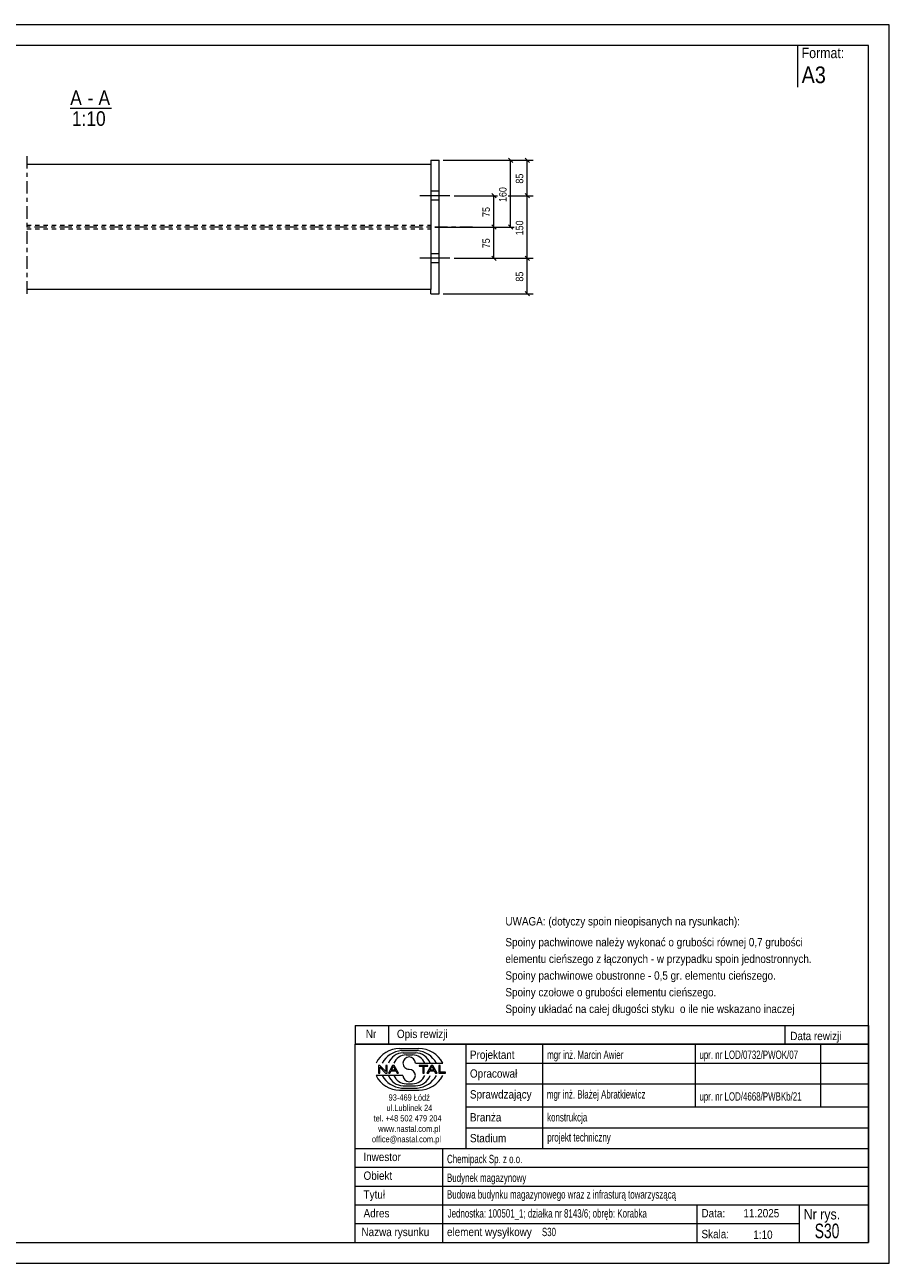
# Model space of a CAD drawing. Header units: millimetres. Extents: x 0 to 420, y 0 to 297.
# Tile 2 of 2: x 213 to 420, y 0 to 297. Entities that reach past the tile are written whole.
import ezdxf

# ---------------------------------------------------------------- set-up
doc = ezdxf.new("R2010")
doc.units = ezdxf.units.MM
for name, pattern in [('XKITLINE00', [0]), ('XKITLINE01', [4, 1, -1, 1, -1]), ('XKITLINE03', [6, 3, -1, 1, -1])]:
    doc.linetypes.add(name, pattern=pattern)
for name, color, linetype, lineweight in [('Arkusz rysunku', 3, 'Continuous', 0), ('Element', 2, 'Continuous', 0), ('Inny typ obiektu', 7, 'Continuous', 0), ('Wymiar', 4, 'Continuous', 0), ('Śruba', 3, 'Continuous', 0)]:
    doc.layers.add(name, color=color, linetype=linetype, lineweight=lineweight)
doc.styles.add('ARIAL', font='ARIAL.TTF')

msp = doc.modelspace()

# ---------------------------------------------------------------- linework, layer by layer
at = {"layer": 'Arkusz rysunku', "linetype": 'XKITLINE00', "lineweight": 0}
for p, q in [((420, 297), (0, 297)), ((420, 297), (415, 297)), ((420, 0), (420, 297)), ((415, 292), (5, 292)), ((415, 5), (415, 292)), ((5, 5), (415, 5)), ((0, 0), (420, 0))]:
    msp.add_line(p, q, dxfattribs=at)
at = {"layer": 'Element', "linetype": 'XKITLINE03', "lineweight": 0}
for p, q in [((213.29, 265.5), (213.29, 231.5)), ((320.09, 248.5), (213.29, 248.5))]:
    msp.add_line(p, q, dxfattribs=at)
at = {"layer": 'Element', "linetype": 'XKITLINE00', "lineweight": 0}
for p, q in [((310.09, 264.5), (312.09, 264.5)), ((310.09, 264.5), (310.09, 263.5)), ((312.09, 232.5), (312.09, 264.5)), ((310.09, 263.5), (213.29, 263.5)), ((310.09, 263.5), (310.09, 233.5)), ((310.09, 233.5), (213.29, 233.5)), ((310.09, 232.5), (310.09, 233.5)), ((310.09, 232.5), (312.09, 232.5))]:
    msp.add_line(p, q, dxfattribs=at)
at = {"layer": 'Element', "linetype": 'XKITLINE01', "lineweight": 0}
for p, q in [((310.09, 263.5), (310.09, 233.5)), ((213.29, 248.97), (310.09, 248.97)), ((213.29, 248.03), (310.09, 248.03))]:
    msp.add_line(p, q, dxfattribs=at)
at = {"layer": 'Inny typ obiektu', "linetype": 'XKITLINE00', "lineweight": 0}
for p, q in [((398, 292), (398, 282)), ((223.69, 277), (233.57, 277)), ((292, 57), (292, 52.5)), ((292, 57), (415, 57)), ((300, 57), (300, 52.5)), ((395, 57), (395, 52.5)), ((415, 57), (415, 52.5)), ((415, 52.5), (292, 52.5)), ((292, 5), (292, 52.5)), ((292, 52.5), (415, 52.5)), ((302.62, 51.49), (307.23, 51.5)), ((303.07, 50.99), (306.86, 51)), ((303.46, 50.49), (306.45, 50.49)), ((318.5, 52.5), (318.5, 27.5)), ((337, 27.5), (337, 52.5)), ((373.5, 52.5), (373.5, 37.5)), ((403.5, 52.5), (403.5, 37.5)), ((415, 52.5), (415, 5)), ((304.2, 49.98), (305.73, 49.99)), ((306.42, 47.99), (312.98, 47.99)), ((318.5, 48), (415, 48)), ((303.43, 45.01), (297, 45.01)), ((297.93, 47.44), (297.57, 47.44)), ((297.57, 47.44), (297.57, 45.56)), ((297.57, 45.56), (297.9, 45.56)), ((297.9, 47.04), (299.29, 45.56)), ((297.9, 45.56), (297.9, 47.04)), ((299.31, 45.96), (297.93, 47.44)), ((299.29, 45.56), (299.65, 45.56)), ((299.65, 47.44), (299.31, 47.44)), ((299.31, 47.44), (299.31, 45.96)), ((299.65, 45.56), (299.65, 47.44)), ((300.96, 47.44), (299.94, 45.56)), ((299.94, 45.56), (300.31, 45.56)), ((300.31, 45.56), (300.61, 46.13)), ((300.61, 46.13), (301.71, 46.13)), ((300.71, 46.33), (301.14, 47.24)), ((301.6, 46.33), (300.71, 46.33)), ((301.33, 47.44), (300.96, 47.44)), ((301.14, 47.24), (301.6, 46.33)), ((302.41, 45.56), (301.33, 47.44)), ((301.71, 46.13), (302.02, 45.56)), ((302.02, 45.56), (302.41, 45.56)), ((309.43, 47.44), (307.34, 47.44)), ((307.34, 47.44), (307.34, 47.22)), ((307.34, 47.22), (308.21, 47.22)), ((308.21, 47.22), (308.21, 45.56)), ((308.21, 45.56), (308.56, 45.56)), ((308.56, 45.56), (308.56, 47.22)), ((308.56, 47.22), (309.43, 47.22)), ((310.21, 47.44), (309.2, 45.56)), ((309.2, 45.56), (309.57, 45.56)), ((309.43, 47.22), (309.43, 47.44)), ((309.57, 45.56), (309.86, 46.13)), ((309.86, 46.13), (310.96, 46.13)), ((309.96, 46.33), (310.39, 47.24)), ((310.86, 46.33), (309.96, 46.33)), ((310.59, 47.44), (310.21, 47.44)), ((310.4, 47.24), (310.39, 47.24)), ((310.4, 47.24), (310.86, 46.33)), ((311.67, 45.56), (310.59, 47.44)), ((310.96, 46.13), (311.27, 45.56)), ((311.27, 45.56), (311.67, 45.56)), ((312.36, 47.44), (312.01, 47.44)), ((312.01, 47.44), (312.01, 45.56)), ((312.01, 45.56), (313.66, 45.56)), ((312.36, 45.78), (312.36, 47.44)), ((313.66, 45.78), (312.36, 45.78)), ((313.66, 45.56), (313.66, 45.78)), ((303.07, 42.01), (306.86, 42)), ((303.46, 42.51), (306.45, 42.51)), ((304.2, 43.02), (305.73, 43.01)), ((318.5, 43), (415, 43)), ((302.62, 41.51), (307.23, 41.5)), ((318.5, 37.5), (415, 37.5)), ((318.5, 32.5), (415, 32.5)), ((292, 27.5), (415, 27.5)), ((313, 5), (313, 27.5)), ((292, 23), (415, 23)), ((292, 18.5), (415, 18.5)), ((292, 14), (415, 14)), ((374, 5), (374, 14)), ((398.5, 5), (398.5, 14)), ((292, 9.5), (398.5, 9.5)), ((292, 5), (415, 5))]:
    msp.add_line(p, q, dxfattribs=at)
for centre, radius, start, end in [((302.72, 45.08), 6.42, 90.8317, 153.0136), ((303.67, 45), 6.02, 95.7347, 150.2266), ((306.22, 46.41), 4.08, 22.7023, 86.7527), ((306.24, 44.98), 6.04, 29.8256, 84.1252), ((307.25, 45.07), 6.43, 27.0191, 90.199), ((303.7, 46.42), 4.07, 93.3428, 157.3393), ((304.33, 46.6), 3.38, 92.229, 155.8008), ((304.92, 47.99), 1.49, 0.0741, 179.9259), ((304.92, 47.99), 1.49, 179.9259, 270), ((305.59, 46.6), 3.39, 24.2351, 87.5913), ((302.72, 47.92), 6.42, 206.9864, 269.1683), ((303.67, 48), 6.02, 209.7734, 264.2653), ((303.7, 46.58), 4.07, 202.6607, 266.6572), ((304.33, 46.4), 3.38, 204.1992, 267.771), ((304.92, 45.01), 1.49, 180.0741, 359.9259), ((304.92, 45), 1.49, 0.0741, 90), ((305.59, 46.4), 3.39, 272.4087, 335.7649), ((306.22, 46.59), 4.08, 273.2473, 337.2977), ((306.24, 48.02), 6.04, 275.8748, 330.1744), ((307.25, 47.93), 6.43, 269.801, 332.9809)]:
    msp.add_arc(centre, radius, start, end, dxfattribs=at)
at = {"layer": 'Wymiar', "linetype": 'XKITLINE00', "lineweight": 0}
for p, q in [((313.09, 264.5), (334.68, 264.5)), ((313.09, 264.5), (330.68, 264.5)), ((328.73, 265.01), (329.75, 263.99)), ((329.24, 248.5), (329.24, 264.5)), ((332.73, 265.01), (333.75, 263.99)), ((333.24, 256), (333.24, 264.5)), ((315.69, 256), (326.12, 256)), ((315.69, 256), (326.12, 256)), ((315.69, 256), (326.12, 256)), ((324.73, 256.51), (325.75, 255.49)), ((325.24, 248.5), (325.24, 256)), ((328.64, 256), (334.68, 256)), ((328.64, 256), (334.68, 256)), ((332.73, 256.51), (333.75, 255.49)), ((332.73, 256.51), (333.75, 255.49)), ((333.24, 241), (333.24, 256)), ((311.09, 248.5), (330.12, 248.5)), ((311.09, 248.5), (326.68, 248.5)), ((311.09, 248.5), (326.68, 248.5)), ((324.73, 249.01), (325.75, 247.99)), ((324.73, 249.01), (325.75, 247.99)), ((325.24, 241), (325.24, 248.5)), ((328.73, 249.01), (329.75, 247.99)), ((315.69, 241), (334.68, 241)), ((315.69, 241), (334.68, 241)), ((315.69, 241), (326.68, 241)), ((324.73, 241.51), (325.75, 240.49)), ((332.73, 241.51), (333.75, 240.49)), ((332.73, 241.51), (333.75, 240.49)), ((333.24, 232.5), (333.24, 241)), ((313.09, 232.5), (334.68, 232.5)), ((332.73, 233.01), (333.75, 231.99))]:
    msp.add_line(p, q, dxfattribs=at)
at = {"layer": 'Śruba', "linetype": 'XKITLINE00', "lineweight": 0}
for p, q in [((314.69, 256), (307.49, 256)), ((314.69, 256), (307.49, 256)), ((312.09, 257.1), (310.09, 257.1)), ((312.09, 257.1), (310.09, 257.1)), ((312.09, 254.9), (310.09, 254.9)), ((312.09, 254.9), (310.09, 254.9)), ((314.69, 241), (307.49, 241)), ((314.69, 241), (307.49, 241)), ((312.09, 242.1), (310.09, 242.1)), ((312.09, 242.1), (310.09, 242.1)), ((312.09, 239.9), (310.09, 239.9)), ((312.09, 239.9), (310.09, 239.9))]:
    msp.add_line(p, q, dxfattribs=at)

# ---------------------------------------------------------------- texts
at = {"layer": 'Inny typ obiektu', "style": 'ARIAL'}
for s, height, width, p in [('Format:', 2.5, 0.85, (399, 289)), ('A3', 4, 0.85, (399, 283)), ('A', 3.5, 0.85, (223.69, 277.75)), ('-', 3.5, 0.85, (227.85, 277.75)), ('A', 3.5, 0.85, (230.46, 277.75)), ('1:10', 3.5, 0.85, (224.09, 272.75)), ('UWAGA: (dotyczy spoin nieopisanych na rysunkach):', 2, 0.85, (328, 81)), ('Spoiny pachwinowe należy wykonać o grubości równej 0,7 grubości', 2, 0.85, (328, 76)), ('elementu cieńszego z łączonych - w przypadku spoin jednostronnych.', 2, 0.85, (328, 72)), ('Spoiny pachwinowe obustronne - 0,5 gr. elementu cieńszego.', 2, 0.85, (328, 68)), ('Spoiny czołowe o grubości elementu cieńszego.', 2, 0.85, (328, 64)), ('Spoiny układać na całej długości styku  o ile nie wskazano inaczej', 2, 0.85, (328, 60)), ('Nr', 2, 0.85, (294.54, 54)), ('Opis rewizji', 2, 0.85, (302, 54)), ('Data rewizji', 2, 0.85, (396.28, 53.5)), ('Projektant', 2, 0.85, (319.5, 49)), ('mgr inż. Marcin Awier', 2, 0.68, (338, 49)), ('upr. nr LOD/0732/PWOK/07', 2, 0.68, (374.5, 49)), ('Opracował', 2, 0.85, (319.5, 44.5)), ('Sprawdzający', 2, 0.85, (319.5, 39.5)), ('mgr inż. Błażej Abratkiewicz', 2, 0.68, (337.94, 39.5)), ('93-469 Łódź', 1.5, 0.85, (300, 39)), ('upr. nr LOD/4668/PWBKb/21', 2, 0.68, (374.5, 39)), ('ul.Lublinek 24', 1.5, 0.85, (299.5, 36.5)), ('Branża', 2, 0.85, (319.5, 34)), ('konstrukcja', 2, 0.68, (338, 34)), ('tel. +48 502 479 204', 1.5, 0.85, (296.41, 34)), ('www.nastal.com.pl', 1.5, 0.85, (297.5, 31.5)), ('office@nastal.com.pl', 1.5, 0.85, (296, 29)), ('Stadium', 2, 0.85, (319.5, 29)), ('projekt techniczny', 2, 0.68, (338.04, 29.19)), ('Inwestor', 2, 0.85, (293.96, 24.5)), ('Chemipack Sp. z o.o.', 2, 0.68, (314, 24)), ('Obiekt', 2, 0.85, (294, 20)), ('Budynek magazynowy', 2, 0.68, (314, 19.5)), ('Tytuł', 2, 0.85, (294, 15.5)), ('Budowa budynku magazynowego wraz z infrasturą towarzyszącą', 2, 0.68, (314, 15.5)), ('Adres', 2, 0.85, (294, 11)), ('Jednostka: 100501_1; działka nr 8143/6; obręb: Korabka', 2, 0.68, (314.16, 10.96)), ('Data:', 2, 0.85, (375, 11)), ('11.2025', 2, 0.85, (385.06, 11)), ('Nr rys.', 2.5, 0.85, (399.5, 10.5)), ('S30', 3.5, 0.68, (402.14, 6)), ('Nazwa rysunku', 2, 0.85, (293.5, 6.5)), ('element wysyłkowy', 2, 0.85, (314, 6.5)), ('S30', 2, 0.68, (336.75, 6.5)), ('Skala:', 2, 0.85, (375, 6)), ('1:10', 2, 0.85, (387.42, 5.85))]:
    msp.add_text(s, height=height, dxfattribs=dict(at, width=width)).set_placement(p)
at = {"layer": 'Wymiar', "style": 'ARIAL', "width": 0.85}
for s, p in [('85', (332.28, 258.91)), ('160', (328.28, 254.5)), ('75', (324.28, 250.91)), ('150', (332.28, 246.5)), ('75', (324.28, 243.41)), ('85', (332.28, 235.41))]:
    msp.add_text(s, height=1.8, rotation=90.0002, dxfattribs=at).set_placement(p)

doc.saveas('drawing.dxf')
